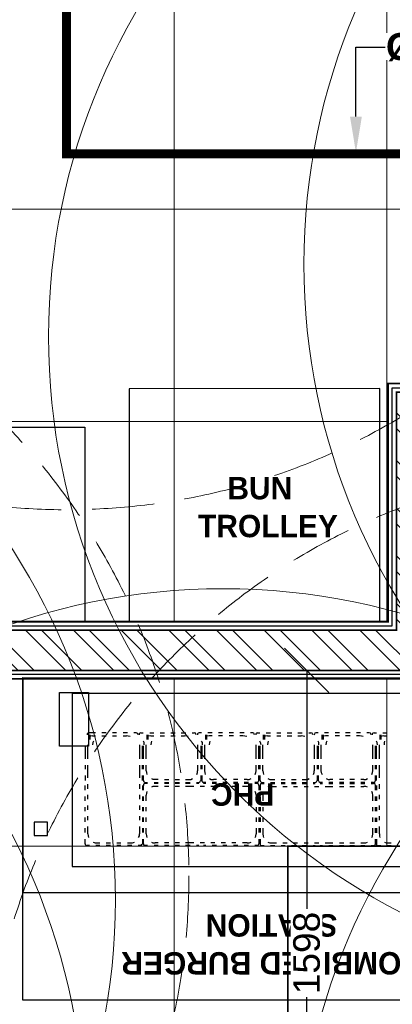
# Model space of a CAD drawing. Header units: millimetres. Extents: x -115221 to 194496, y -122556 to 375476.
# Tile 33 of 169: x 102924 to 103976, y -103773 to -100990. Entities that reach past the tile are written whole.
import ezdxf
from ezdxf import colors
from ezdxf.entities.mleader import LeaderData, LeaderLine
from ezdxf.math import Vec2, Vec3

# ---------------------------------------------------------------- set-up
doc = ezdxf.new("R2010")
doc.units = ezdxf.units.MM
doc.header["$PDMODE"] = 3
doc.header["$PDSIZE"] = -100
doc.linetypes.add('DASHED2', pattern=[0.375, 0.25, -0.125])
for name, color, linetype, lineweight in [('Ceiling', 6, 'Continuous', 13), ('FA-PENDANT SPRINKLER COVERAGR AREA', 6, 'Continuous', 0), ('FA-SPRINKLER TEXT', 7, 'Continuous', 0), ('FA-UPRIGHT 79 DEG', 104, 'Continuous', 0), ('FA-UPRIGHT 79 DEG COVERAGE AREA', 124, 'Continuous', 0), ('FA-UPRIGHT SPRINKLER', 1, 'Continuous', 0), ('FA-UPRIGHT SPRINKLER COVERAGE AREA', 1, 'Continuous', 0), ('PENDENT SPRINKLER', 6, 'Continuous', 0), ('SPRINKLER DIM', 5, 'Continuous', 0), ('SPRINKLER PIPE', 1, 'Continuous', 0)]:
    doc.layers.add(name, color=color, linetype=linetype, lineweight=lineweight)
doc.layers.add('WWDS CEILING', color=8, linetype='Continuous')
doc.layers.add('WWDS FURNITURE LAYOUT', color=8, linetype='Continuous')
doc.styles.add('ARIAL', font='GOTHICB.TTF')
doc.styles.add('har', font='GOTHICB.TTF')
doc.styles.get("Standard").update_dxf_attribs({"font": 'arial.ttf'})
doc.dimstyles.new('PLU DIM', dxfattribs={"dimtxt": 75, "dimasz": 125, "dimexe": 0.1, "dimexo": 0.1, "dimgap": 0.09, "dimtad": 0, "dimtoh": 1, "dimdec": 0, "dimzin": 0, "dimdsep": 46, "dimtxsty": 'Standard', "dimblk": 'OBLIQUE', "dimcen": 0.09, "dimclrd": 150, "dimclre": 150, "dimclrt": 1, "dimadec": 0, "dimazin": 0, "dimtfac": 1, "dimtdec": 0, "dimtofl": 0, "dimtmove": 1, "dimatfit": 3, "dimldrblk": 'OBLIQUE', "dimfxl": 1, "dimtfill": 1, "dimfrac": 1, "dimtolj": 1, "dimtzin": 0, "dimarcsym": 0})

# ---------------------------------------------------------------- blocks, each defined once
blk = doc.blocks.new('FUR R0')
at = {"layer": 'WWDS FURNITURE LAYOUT', "ltscale": 50}
h = blk.add_hatch(dxfattribs=at)
h.set_pattern_fill('ANSI32', color=8, scale=10, angle=90)
h.set_pattern_definition([(135, (-1707085.58, -2849989.47), (-67.351921, -67.351921), []), (135, (-1707085.58, -2849944.57), (-67.351921, -67.351921), [])])
h.paths.add_polyline_path([(-7200, 85.6), (-6853.9, 85.6), (-6853.9, -919.4), (-5200.6, -919.4), (-5200.6, -246.4), (-5086.8, -246.4), (-5086.8, -919.4), (-4052.6, -919.4), (-4052.6, -1033.2), (-6967.7, -1033.2), (-6967.7, -28.1), (-7200, -28.1)])
at = {"layer": 'WWDS FURNITURE LAYOUT', "color": 8}
for points in [[(-7335.4, 604.9), (-7188, 604.9), (-7188, 97.6), (-6841.9, 97.6), (-6841.9, -907.4), (-5212.6, -907.4), (-5212.6, -234.4), (-5074.8, -234.4), (-5074.8, -907.4), (-4040.6, -907.4), (-4040.6, -1045.2), (-6979.7, -1045.2), (-6979.7, -52.1), (-8688, -52.1), (-8688, -3702.7), (-7764.6, -3702.7), (-7764.6, -3840.5), (-8688, -3840.5), (-8688, -5900.5), (-6775, -5900.5)], [(-6255.3, -1053.6), (-6255.4, -1661.5)], [(-6255.4, -1964.9), (-6255.3, -1053.6), (-4908.2, -1053.8), (-4908.3, -1965.1), (-6255.4, -1964.9)], [(-5058.5, -1587.4), (-5058.4, -1098.3), (-6116.1, -1098.2), (-6116.2, -1587.3), (-5058.5, -1587.4), (-5058.5, -1551.3)], [(-6069, -1209.6), (-6071.1, -1210.6), (-6073.2, -1212.7), (-6073.2, -1214.9)], [(-6061.6, -1209.6), (-6069, -1209.6)], [(-6058.4, -1218.1), (-6063.7, -1219.1), (-6069, -1220.2)], [(-6065.7, -1214.9), (-6065.7, -1228.7)], [(-6049.9, -1209.6), (-6061.6, -1209.6)], [(-6058.4, -1218.1), (-6049.9, -1218.1)], [(-6020.2, -1209.6), (-6031.9, -1209.6)], [(-6031.9, -1218.1), (-6020.2, -1218.1)], [(-5990.5, -1209.6), (-6002.2, -1209.6)], [(-6002.2, -1218.1), (-5990.5, -1218.1)], [(-5959.7, -1209.6), (-5972.4, -1209.6)], [(-5972.4, -1218.1), (-5962.9, -1218.1)], [(-5952.3, -1220.2), (-5957.6, -1219.1), (-5962.9, -1218.1)], [(-5935.3, -1209.6), (-5941.7, -1209.6)], [(-5930, -1214.9), (-5931.1, -1212.8), (-5933.2, -1210.6), (-5935.3, -1209.6)], [(-5922.6, -1209.6), (-5924.7, -1210.6), (-5926.8, -1212.8), (-5926.8, -1214.9)], [(-5922.6, -1209.6), (-5915.2, -1209.6)], [(-5904.5, -1228.7), (-5904.5, -1214.9)], [(-5893.9, -1218.1), (-5900.3, -1219.1), (-5904.5, -1220.2)], [(-5901.3, -1228.7), (-5901.3, -1214.9)], [(-5897.1, -1209.6), (-5885.4, -1209.6)], [(-5893.9, -1218.1), (-5885.4, -1218.1)], [(-5867.4, -1209.6), (-5855.7, -1209.6)], [(-5867.4, -1218.1), (-5855.7, -1218.1)], [(-5837.7, -1209.6), (-5825, -1209.6)], [(-5837.7, -1218.1), (-5825, -1218.1)], [(-5808, -1209.6), (-5795.3, -1209.6)], [(-5808, -1218.1), (-5798.5, -1218.1)], [(-5788.9, -1220.2), (-5793.1, -1219.2), (-5798.5, -1218.1)], [(-5777.2, -1209.6), (-5770.9, -1209.6)], [(-5765.6, -1214.9), (-5766.6, -1212.8), (-5767.7, -1210.7), (-5770.9, -1209.6)], [(-5757.1, -1209.6), (-5760.3, -1210.7), (-5762.4, -1212.8), (-5762.4, -1214.9)], [(-5750.7, -1209.6), (-5757.1, -1209.6)], [(-5729.5, -1218.1), (-5735.9, -1219.2), (-5740.1, -1220.2)], [(-5740, -1214.9), (-5740, -1228.7)], [(-5736.8, -1214.9), (-5736.9, -1228.7)], [(-5721, -1209.6), (-5732.7, -1209.6)], [(-5721, -1218.1), (-5729.5, -1218.1)], [(-5691.3, -1209.6), (-5703, -1209.6)], [(-5691.3, -1218.1), (-5703, -1218.1)], [(-5660.5, -1209.6), (-5673.3, -1209.6)], [(-5660.5, -1218.1), (-5673.3, -1218.1)], [(-5630.8, -1209.6), (-5642.5, -1209.6)], [(-5634, -1218.1), (-5642.5, -1218.1)], [(-5623.4, -1220.2), (-5628.7, -1219.2), (-5634, -1218.1)], [(-5606.4, -1209.6), (-5612.8, -1209.6)], [(-5601.1, -1214.9), (-5602.2, -1212.8), (-5603.2, -1210.7), (-5606.4, -1209.6)], [(-5593.7, -1209.6), (-5595.8, -1210.7), (-5597.9, -1212.8), (-5597.9, -1214.9)], [(-5593.7, -1209.6), (-5586.3, -1209.6)], [(-5565, -1218.1), (-5570.4, -1219.2), (-5575.7, -1220.2)], [(-5575.6, -1228.7), (-5575.6, -1214.9)], [(-5572.4, -1228.7), (-5572.4, -1214.9)], [(-5568.2, -1209.6), (-5556.6, -1209.6)], [(-5565, -1218.1), (-5556.6, -1218.1)], [(-5538.5, -1209.6), (-5526.9, -1209.6)], [(-5538.5, -1218.1), (-5526.9, -1218.1)], [(-5508.8, -1209.6), (-5496.1, -1209.6)], [(-5508.8, -1218.1), (-5496.1, -1218.1)], [(-5479.1, -1209.6), (-5466.4, -1209.7)], [(-5479.1, -1218.1), (-5469.6, -1218.1)], [(-5459, -1220.3), (-5464.3, -1219.2), (-5469.6, -1218.1)], [(-5448.3, -1209.7), (-5442, -1209.7)], [(-5436.7, -1215), (-5437.7, -1212.8), (-5438.8, -1210.7), (-5442, -1209.7)], [(-5428.2, -1209.7), (-5431.4, -1210.7), (-5432.4, -1212.8), (-5433.5, -1215)], [(-5421.8, -1209.7), (-5428.2, -1209.7)], [(-5400.6, -1218.1), (-5405.9, -1219.2), (-5411.2, -1220.3)], [(-5411.1, -1215), (-5411.1, -1228.8)], [(-5408, -1215), (-5408, -1228.8)], [(-5392.1, -1209.7), (-5403.8, -1209.7)], [(-5392.1, -1218.1), (-5400.6, -1218.1)], [(-5361.3, -1209.7), (-5374.1, -1209.7)], [(-5361.3, -1218.2), (-5374.1, -1218.2)], [(-5331.6, -1209.7), (-5344.4, -1209.7)], [(-5331.6, -1218.2), (-5344.4, -1218.2)], [(-5301.9, -1209.7), (-5313.6, -1209.7)], [(-5305.1, -1218.2), (-5313.6, -1218.2)], [(-5294.5, -1220.3), (-5299.8, -1219.2), (-5305.1, -1218.2)], [(-5277.5, -1209.7), (-5283.9, -1209.7)], [(-5272.2, -1215), (-5273.3, -1212.9), (-5274.4, -1210.7), (-5277.5, -1209.7)], [(-5263.7, -1209.7), (-5266.9, -1210.7), (-5269, -1212.9), (-5269, -1215)], [(-5263.7, -1209.7), (-5257.4, -1209.7)], [(-5236.2, -1218.2), (-5241.5, -1219.2), (-5246.8, -1220.3)], [(-5246.7, -1228.8), (-5246.7, -1215)], [(-5243.5, -1228.8), (-5243.5, -1215)], [(-5239.3, -1209.7), (-5227.7, -1209.7)], [(-5236.2, -1218.2), (-5227.7, -1218.2)], [(-6079, -1246.7), (-6079, -1258.4)], [(-6071.6, -1258.4), (-6071.6, -1243.5)], [(-6056.2, -1232.9), (-6057.3, -1237.2), (-6058.3, -1243.5)], [(-5926.3, -1243.5), (-5926.3, -1258.4)], [(-5917.8, -1258.4), (-5917.8, -1246.7)], [(-5913, -1243.5), (-5913, -1237.2), (-5915.1, -1232.9)], [(-5914.6, -1258.4), (-5914.6, -1246.7)], [(-5907.2, -1258.4), (-5907.2, -1243.5)], [(-5891.7, -1232.9), (-5892.8, -1237.2), (-5893.9, -1243.5)], [(-5761.8, -1243.6), (-5761.8, -1258.4)], [(-5753.3, -1246.7), (-5753.3, -1258.4)], [(-5748.5, -1243.6), (-5748.5, -1237.2), (-5750.6, -1233)], [(-5750.1, -1246.7), (-5750.1, -1258.4)], [(-5742.7, -1243.6), (-5742.7, -1258.4)], [(-5727.3, -1233), (-5728.4, -1237.2), (-5729.4, -1243.6)], [(-5596.3, -1258.4), (-5596.3, -1243.6)], [(-5588.9, -1258.4), (-5588.9, -1246.8)], [(-5583, -1243.6), (-5584.1, -1237.2), (-5586.2, -1233)], [(-5585.7, -1258.4), (-5585.7, -1246.8)], [(-5578.3, -1258.4), (-5578.3, -1243.6)], [(-5562.9, -1233), (-5563.9, -1237.2), (-5565, -1243.6)], [(-5432.9, -1243.6), (-5432.9, -1258.5)], [(-5424.4, -1246.8), (-5424.4, -1258.5)], [(-5419.6, -1243.6), (-5419.6, -1237.2), (-5421.8, -1233)], [(-5421.3, -1246.8), (-5421.3, -1258.5)], [(-5413.8, -1243.6), (-5413.8, -1258.5)], [(-5397.4, -1233), (-5399.5, -1237.2), (-5400.5, -1243.6)], [(-5267.4, -1258.5), (-5267.4, -1243.6)], [(-5260, -1258.5), (-5260, -1246.8)], [(-5254.1, -1243.6), (-5255.2, -1237.3), (-5257.3, -1233)], [(-5256.8, -1258.5), (-5256.8, -1246.8)], [(-5248.3, -1258.5), (-5248.3, -1243.6)], [(-5234, -1233), (-5235, -1237.3), (-5235, -1243.6)], [(-6079, -1258.4), (-6079, -1271.1)], [(-6079, -1271.1), (-6079, -1282.8)], [(-6071.6, -1271.1), (-6071.6, -1258.4)], [(-6071.6, -1282.8), (-6071.6, -1271.1)], [(-5926.3, -1258.4), (-5926.3, -1271.1)], [(-5926.3, -1271.1), (-5926.3, -1282.8)], [(-5917.8, -1271.1), (-5917.8, -1258.4)], [(-5917.8, -1282.8), (-5917.8, -1271.1)], [(-5914.6, -1271.1), (-5914.6, -1258.4)], [(-5914.6, -1282.8), (-5914.6, -1271.1)], [(-5907.2, -1271.1), (-5907.2, -1258.4)], [(-5907.2, -1282.8), (-5907.2, -1271.1)], [(-5761.8, -1258.4), (-5761.8, -1271.1)], [(-5761.8, -1271.1), (-5761.8, -1282.8)], [(-5753.3, -1258.4), (-5753.3, -1271.1)], [(-5753.3, -1271.1), (-5753.3, -1282.8)], [(-5750.1, -1258.4), (-5750.1, -1271.1)], [(-5750.1, -1271.1), (-5750.1, -1282.8)], [(-5742.7, -1258.4), (-5742.7, -1271.1)], [(-5742.7, -1271.1), (-5742.7, -1282.8)], [(-5596.3, -1271.2), (-5596.3, -1258.4)], [(-5596.3, -1282.8), (-5596.3, -1271.2)], [(-5588.9, -1271.2), (-5588.9, -1258.4)], [(-5588.9, -1282.8), (-5588.9, -1271.2)], [(-5585.7, -1271.2), (-5585.7, -1258.4)], [(-5585.7, -1282.8), (-5585.7, -1271.2)], [(-5578.3, -1271.2), (-5578.3, -1258.4)], [(-5578.3, -1282.8), (-5578.3, -1271.2)], [(-5432.9, -1258.5), (-5432.9, -1271.2)], [(-5432.9, -1271.2), (-5432.9, -1282.9)], [(-5424.4, -1258.5), (-5424.4, -1271.2)], [(-5424.4, -1271.2), (-5424.4, -1282.9)], [(-5421.3, -1258.5), (-5421.3, -1271.2)], [(-5421.3, -1271.2), (-5421.3, -1282.9)], [(-5413.8, -1258.5), (-5413.8, -1271.2)], [(-5413.8, -1271.2), (-5413.8, -1282.9)], [(-5267.4, -1271.2), (-5267.4, -1258.5)], [(-5267.4, -1282.9), (-5267.4, -1271.2)], [(-5260, -1271.2), (-5260, -1258.5)], [(-5260, -1282.9), (-5260, -1271.2)], [(-5256.8, -1271.2), (-5256.8, -1258.5)], [(-5256.8, -1282.9), (-5256.8, -1271.2)], [(-5248.3, -1271.2), (-5248.3, -1258.5)], [(-5248.3, -1282.9), (-5248.3, -1271.2)], [(-6079, -1300.8), (-6079, -1312.5)], [(-6071.6, -1316.7), (-6071.6, -1300.8)], [(-5926.3, -1300.8), (-5926.3, -1316.7)], [(-5917.8, -1312.5), (-5917.8, -1300.8)], [(-5914.6, -1312.5), (-5914.6, -1300.8)], [(-5907.2, -1316.7), (-5907.2, -1300.8)], [(-5761.8, -1300.8), (-5761.8, -1316.8)], [(-5753.3, -1300.9), (-5753.3, -1312.5)], [(-5750.1, -1300.9), (-5750.2, -1312.5)], [(-5742.7, -1300.9), (-5742.7, -1316.8)], [(-5596.3, -1316.8), (-5596.3, -1300.9)], [(-5588.9, -1312.5), (-5588.9, -1300.9)], [(-5585.7, -1312.5), (-5585.7, -1300.9)], [(-5578.3, -1316.8), (-5578.3, -1300.9)], [(-5432.9, -1300.9), (-5432.9, -1316.8)], [(-5424.4, -1300.9), (-5424.4, -1312.6)], [(-5421.3, -1300.9), (-5421.3, -1312.6)], [(-5413.8, -1300.9), (-5413.8, -1316.8)], [(-5267.4, -1316.8), (-5267.4, -1300.9)], [(-5260, -1312.6), (-5260, -1300.9)], [(-5256.8, -1312.6), (-5256.8, -1300.9)], [(-5248.3, -1316.8), (-5248.3, -1300.9)], [(-6079, -1330.5), (-6079, -1344.3)], [(-6071.6, -1336.9), (-6071.6, -1316.7)], [(-5926.3, -1316.7), (-5926.3, -1336.9)], [(-5917.8, -1344.3), (-5917.8, -1330.5)], [(-5914.6, -1344.3), (-5914.6, -1330.5)], [(-5907.2, -1316.7), (-5906.1, -1322), (-5905, -1327.4)], [(-5763.9, -1327.4), (-5761.8, -1322.1), (-5761.8, -1316.8)], [(-5753.3, -1330.6), (-5753.3, -1344.3)], [(-5750.2, -1330.6), (-5750.2, -1344.3)], [(-5742.7, -1316.8), (-5741.7, -1322.1), (-5740.6, -1327.4)], [(-5599.5, -1327.4), (-5597.4, -1322.1), (-5596.3, -1316.8)], [(-5588.9, -1344.4), (-5588.9, -1330.6)], [(-5585.7, -1344.4), (-5585.7, -1330.6)], [(-5578.3, -1316.8), (-5577.2, -1322.1), (-5576.2, -1327.4)], [(-5435.1, -1327.4), (-5432.9, -1322.1), (-5432.9, -1316.8)], [(-5424.4, -1330.6), (-5424.4, -1344.4)], [(-5421.3, -1330.6), (-5421.3, -1344.4)], [(-5413.8, -1316.8), (-5412.8, -1322.1), (-5410.7, -1327.4)], [(-5270.6, -1327.4), (-5268.5, -1322.1), (-5267.4, -1316.8)], [(-5260, -1344.4), (-5260, -1330.6)], [(-5256.8, -1344.4), (-5256.8, -1330.6)], [(-5248.3, -1337), (-5248.3, -1316.8)], [(-6079, -1371.9), (-6079, -1358.1)], [(-6071.6, -1367.6), (-6071.6, -1354.9)], [(-5926.3, -1354.9), (-5926.3, -1367.7)], [(-5917.8, -1358.1), (-5917.8, -1371.9)], [(-5914.6, -1344.3), (-5914.6, -1346.4), (-5912.5, -1348.6), (-5910.4, -1349.6)], [(-5910.4, -1352.8), (-5912.5, -1353.9), (-5914.6, -1354.9), (-5914.6, -1358.1)], [(-5910.4, -1352.8), (-5912.5, -1353.9), (-5914.6, -1354.9), (-5914.6, -1358.1)], [(-5914.6, -1371.9), (-5914.6, -1358.1)], [(-5910.4, -1349.6), (-5902.9, -1349.6)], [(-5902.9, -1352.8), (-5910.4, -1352.8)], [(-5892.3, -1339), (-5888.1, -1341.1), (-5881.7, -1341.1)], [(-5881.7, -1361.3), (-5888.1, -1361.3), (-5892.3, -1363.4)], [(-5884.9, -1349.6), (-5873.2, -1349.6)], [(-5873.2, -1352.8), (-5884.9, -1352.8)], [(-5881.7, -1341.1), (-5873.2, -1341.1)], [(-5873.2, -1361.3), (-5881.7, -1361.3)], [(-5855.2, -1341.2), (-5843.5, -1341.2)], [(-5855.2, -1349.6), (-5843.5, -1349.6)], [(-5843.5, -1352.8), (-5855.2, -1352.8)], [(-5843.5, -1361.3), (-5855.2, -1361.3)], [(-5825.5, -1341.2), (-5812.7, -1341.2)], [(-5825.5, -1349.6), (-5812.8, -1349.6)], [(-5812.8, -1352.8), (-5825.5, -1352.8)], [(-5812.8, -1361.3), (-5825.5, -1361.3)], [(-5795.8, -1341.2), (-5786.2, -1341.2)], [(-5795.8, -1349.6), (-5783, -1349.6)], [(-5783, -1352.8), (-5795.8, -1352.8)], [(-5786.2, -1361.3), (-5795.8, -1361.3)], [(-5786.2, -1341.2), (-5780.9, -1341.2), (-5776.7, -1339)], [(-5772.4, -1361.3), (-5786.2, -1361.3)], [(-5765, -1349.7), (-5758.6, -1349.7)], [(-5758.6, -1352.8), (-5765, -1352.8)], [(-5758.6, -1349.7), (-5755.5, -1348.6), (-5754.4, -1346.5), (-5753.3, -1344.3)], [(-5758.6, -1349.7), (-5755.5, -1348.6), (-5754.4, -1346.5), (-5753.3, -1344.3)], [(-5742.7, -1361.3), (-5754.4, -1361.3)], [(-5750.2, -1344.3), (-5750.2, -1346.5), (-5748, -1348.6), (-5744.9, -1349.7)], [(-5750.2, -1344.3), (-5750.2, -1346.5), (-5748, -1348.6), (-5744.9, -1349.7)], [(-5738.5, -1349.7), (-5744.9, -1349.7)], [(-5738.5, -1352.8), (-5744.9, -1352.8)], [(-5727.9, -1339), (-5723.6, -1341.2), (-5717.3, -1341.2)], [(-5713, -1361.3), (-5724.7, -1361.3)], [(-5708.8, -1352.8), (-5720.5, -1352.8)], [(-5708.8, -1349.7), (-5720.5, -1349.7)], [(-5708.8, -1341.2), (-5717.3, -1341.2)], [(-5683.3, -1361.3), (-5695, -1361.3)], [(-5679.1, -1341.2), (-5690.7, -1341.2)], [(-5679.1, -1349.7), (-5690.7, -1349.7)], [(-5679.1, -1352.8), (-5690.7, -1352.8)], [(-5653.6, -1361.3), (-5665.3, -1361.3)], [(-5648.3, -1341.2), (-5661, -1341.2)], [(-5648.3, -1349.7), (-5661, -1349.7)], [(-5648.3, -1352.9), (-5661, -1352.8)], [(-5621.8, -1361.3), (-5635.6, -1361.3)], [(-5621.8, -1341.2), (-5630.3, -1341.2)], [(-5618.6, -1349.7), (-5630.3, -1349.7)], [(-5618.6, -1352.9), (-5630.3, -1352.9)], [(-5621.8, -1341.2), (-5616.5, -1341.2), (-5611.2, -1339.1)], [(-5611.2, -1363.5), (-5616.5, -1361.3), (-5621.8, -1361.3)], [(-5594.2, -1349.7), (-5600.6, -1349.7)], [(-5594.2, -1352.9), (-5600.6, -1352.9)], [(-5594.2, -1349.7), (-5591, -1348.6), (-5590, -1346.5), (-5588.9, -1344.4)], [(-5588.9, -1358.2), (-5590, -1355), (-5591, -1353.9), (-5594.2, -1352.9)], [(-5588.9, -1358.2), (-5588.9, -1372)], [(-5585.7, -1344.4), (-5585.7, -1346.5), (-5583.6, -1348.6), (-5581.5, -1349.7)], [(-5581.5, -1352.9), (-5583.6, -1353.9), (-5585.7, -1355), (-5585.7, -1358.2)], [(-5585.7, -1358.2), (-5585.7, -1372)], [(-5581.5, -1349.7), (-5574, -1349.7)], [(-5581.5, -1352.9), (-5574, -1352.9)], [(-5563.4, -1339.1), (-5558.1, -1341.2), (-5552.8, -1341.2)], [(-5552.8, -1361.4), (-5558.1, -1361.4), (-5563.4, -1363.5)], [(-5556, -1349.7), (-5544.3, -1349.7)], [(-5556, -1352.9), (-5544.3, -1352.9)], [(-5552.8, -1341.2), (-5544.3, -1341.2)], [(-5552.8, -1361.4), (-5539, -1361.4)], [(-5526.3, -1341.2), (-5514.6, -1341.2)], [(-5526.3, -1349.7), (-5514.6, -1349.7)], [(-5526.3, -1352.9), (-5514.6, -1352.9)], [(-5521, -1361.4), (-5509.3, -1361.4)], [(-5496.6, -1341.2), (-5483.9, -1341.2)], [(-5496.6, -1349.7), (-5483.9, -1349.7)], [(-5496.6, -1352.9), (-5483.9, -1352.9)], [(-5491.3, -1361.4), (-5479.6, -1361.4)], [(-5466.9, -1341.2), (-5457.3, -1341.2)], [(-5466.9, -1349.7), (-5454.2, -1349.7)], [(-5466.9, -1352.9), (-5454.2, -1352.9)], [(-5461.6, -1361.4), (-5449.9, -1361.4)], [(-5457.3, -1341.2), (-5452, -1341.2), (-5446.7, -1339.1)], [(-5436.1, -1349.7), (-5429.8, -1349.7)], [(-5436.1, -1352.9), (-5429.8, -1352.9)], [(-5431.9, -1361.4), (-5420.2, -1361.4)], [(-5429.8, -1349.7), (-5426.6, -1348.6), (-5425.5, -1346.5), (-5424.4, -1344.4)], [(-5429.8, -1349.7), (-5426.6, -1348.6), (-5425.5, -1346.5), (-5424.4, -1344.4)], [(-5421.3, -1344.4), (-5420.2, -1346.5), (-5419.1, -1348.6), (-5416, -1349.7)], [(-5421.3, -1344.4), (-5420.2, -1346.5), (-5419.1, -1348.6), (-5416, -1349.7)], [(-5409.6, -1349.7), (-5416, -1349.7)], [(-5416, -1352.9), (-5409.6, -1352.9)], [(-5402.2, -1361.4), (-5388.4, -1361.4)], [(-5399, -1339.1), (-5393.7, -1341.2), (-5388.4, -1341.2)], [(-5379.9, -1349.7), (-5391.6, -1349.7)], [(-5391.6, -1352.9), (-5379.9, -1352.9)], [(-5379.9, -1341.2), (-5388.4, -1341.2)], [(-5388.4, -1361.4), (-5379.9, -1361.4)], [(-5349.1, -1341.2), (-5361.9, -1341.2)], [(-5349.1, -1349.7), (-5361.9, -1349.7)], [(-5361.9, -1352.9), (-5349.1, -1352.9)], [(-5361.9, -1361.4), (-5349.1, -1361.4)], [(-5332.2, -1361.4), (-5319.4, -1361.4)], [(-5319.4, -1341.2), (-5332.1, -1341.2)], [(-5319.4, -1349.7), (-5332.1, -1349.7)], [(-5332.1, -1352.9), (-5319.4, -1352.9)], [(-5292.9, -1341.2), (-5301.4, -1341.2)], [(-5289.7, -1349.7), (-5301.4, -1349.7)], [(-5301.4, -1352.9), (-5289.7, -1352.9)], [(-5301.4, -1361.4), (-5292.9, -1361.4)], [(-5292.9, -1341.2), (-5287.6, -1341.2), (-5282.3, -1339.1)], [(-5282.3, -1363.5), (-5287.6, -1361.4), (-5292.9, -1361.4)], [(-5265.3, -1349.7), (-5271.7, -1349.7)], [(-5271.7, -1352.9), (-5265.3, -1352.9)], [(-5265.3, -1349.7), (-5262.1, -1348.7), (-5261.1, -1346.5), (-5260, -1344.4)], [(-5260, -1358.2), (-5261.1, -1355), (-5262.1, -1354), (-5265.3, -1352.9)], [(-5260, -1358.2), (-5261.1, -1355), (-5262.1, -1354), (-5265.3, -1352.9)], [(-5260, -1372), (-5260, -1358.2)], [(-5256.8, -1358.2), (-5256.8, -1372)], [(-5248.3, -1367.8), (-5248.3, -1355)], [(-6079.1, -1401.6), (-6079.1, -1389.9)], [(-6071.6, -1397.4), (-6071.6, -1384.6)], [(-5926.3, -1384.6), (-5926.3, -1397.4)], [(-5917.8, -1389.9), (-5917.8, -1401.6)], [(-5914.6, -1401.6), (-5914.6, -1389.9)], [(-5905.1, -1375.1), (-5906.1, -1380.4), (-5907.2, -1385.7)], [(-5907.2, -1401.6), (-5907.2, -1385.7)], [(-5596.3, -1385.7), (-5597.4, -1380.4), (-5599.5, -1375.1)], [(-5596.3, -1385.7), (-5596.3, -1401.7)], [(-5588.9, -1390), (-5588.9, -1401.7)], [(-5585.7, -1390), (-5585.7, -1401.7)], [(-5576.2, -1375.1), (-5577.2, -1380.4), (-5578.3, -1385.7)], [(-5578.3, -1385.7), (-5578.3, -1401.7)], [(-5267.4, -1385.8), (-5268.5, -1380.5), (-5270.6, -1375.2)], [(-5267.4, -1401.7), (-5267.4, -1385.8)], [(-5260, -1401.7), (-5260, -1390)], [(-5256.8, -1390), (-5256.8, -1401.7)], [(-5248.3, -1397.5), (-5248.3, -1384.7)], [(-6071.6, -1427.1), (-6071.6, -1415.4)], [(-5926.3, -1415.4), (-5926.3, -1427.1)], [(-5248.3, -1427.2), (-5248.3, -1415.5)], [(-6079.1, -1431.3), (-6079.1, -1419.6)], [(-6071.6, -1456.8), (-6071.6, -1445.1)], [(-5926.3, -1445.1), (-5926.3, -1456.8)], [(-5917.8, -1419.7), (-5917.8, -1431.3)], [(-5914.6, -1431.3), (-5914.6, -1419.7)], [(-5907.2, -1431.3), (-5907.2, -1419.7)], [(-5596.3, -1419.7), (-5596.3, -1431.4)], [(-5588.9, -1419.7), (-5588.9, -1431.4)], [(-5585.7, -1419.7), (-5585.7, -1431.4)], [(-5578.3, -1419.7), (-5578.3, -1431.4)], [(-5267.4, -1431.4), (-5267.4, -1419.7)], [(-5260, -1431.4), (-5260, -1419.7)], [(-5256.8, -1419.7), (-5256.8, -1431.4)], [(-5248.3, -1456.9), (-5248.3, -1445.2)], [(-6223.3, -1462), (-6223.4, -1500.2), (-6185.2, -1500.2), (-6185.2, -1462.1), (-6223.3, -1462)], [(-6079.1, -1461), (-6079.1, -1449.3)], [(-6071.6, -1495), (-6071.6, -1474.8)], [(-5926.3, -1474.8), (-5926.3, -1495)], [(-5917.8, -1449.4), (-5917.8, -1461)], [(-5914.6, -1461), (-5914.6, -1449.4)], [(-5907.2, -1461), (-5907.2, -1449.4)], [(-5596.3, -1449.4), (-5596.3, -1461.1)], [(-5588.9, -1449.4), (-5588.9, -1461.1)], [(-5585.7, -1449.4), (-5585.7, -1461.1)], [(-5578.3, -1449.4), (-5578.3, -1461.1)], [(-5267.4, -1461.1), (-5267.4, -1449.4)], [(-5260, -1461.1), (-5260, -1449.5)], [(-5256.8, -1449.5), (-5256.8, -1461.1)], [(-5248.4, -1495.1), (-5248.4, -1474.9)], [(-6079.1, -1491.8), (-6079.1, -1479)], [(-6071.6, -1495), (-6070.6, -1501.3), (-6069.5, -1505.6)], [(-5928.4, -1505.6), (-5926.3, -1501.3), (-5926.3, -1495)], [(-5917.8, -1479.1), (-5917.8, -1491.8)], [(-5914.6, -1491.8), (-5914.6, -1479.1)], [(-5907.2, -1495), (-5907.2, -1479.1)], [(-5907.2, -1495), (-5906.1, -1501.3), (-5905.1, -1505.6)], [(-5599.5, -1505.6), (-5597.4, -1501.4), (-5596.3, -1495)], [(-5596.3, -1479.1), (-5596.3, -1495)], [(-5588.9, -1479.1), (-5588.9, -1491.8)], [(-5585.7, -1479.1), (-5585.7, -1491.8)], [(-5578.3, -1479.1), (-5578.3, -1495)], [(-5578.3, -1495), (-5577.2, -1501.4), (-5576.2, -1505.6)], [(-5270.6, -1505.7), (-5268.5, -1501.4), (-5267.5, -1495.1)], [(-5267.5, -1495.1), (-5267.4, -1479.2)], [(-5260, -1491.9), (-5260, -1479.2)], [(-5256.8, -1479.2), (-5256.8, -1491.9)], [(-5248.4, -1495.1), (-5248.4, -1501.4), (-5247.3, -1505.7)], [(-6079.1, -1523.6), (-6079.1, -1509.8)], [(-6079.1, -1523.6), (-6079.1, -1525.7), (-6076.9, -1527.8), (-6074.8, -1527.8)], [(-6067.4, -1527.8), (-6074.8, -1527.8)], [(-6056.8, -1518.3), (-6051.5, -1520.4), (-6046.2, -1520.4)], [(-6037.7, -1527.8), (-6049.4, -1527.8)], [(-6046.2, -1520.4), (-6037.7, -1520.4)], [(-6019.7, -1520.4), (-6008, -1520.4)], [(-6008, -1527.9), (-6019.7, -1527.9)], [(-5990, -1520.4), (-5978.3, -1520.4)], [(-5978.3, -1527.9), (-5990, -1527.9)], [(-5960.2, -1520.4), (-5950.7, -1520.4)], [(-5947.5, -1527.9), (-5960.2, -1527.9)], [(-5950.7, -1520.4), (-5945.4, -1520.4), (-5940.1, -1518.3)], [(-5923.1, -1527.9), (-5929.5, -1527.9)], [(-5923.1, -1527.9), (-5921, -1527.9), (-5918.9, -1525.7), (-5917.8, -1523.6)], [(-5917.8, -1509.8), (-5917.8, -1523.6)], [(-5914.6, -1523.6), (-5914.6, -1509.8)], [(-5914.6, -1523.6), (-5914.6, -1525.7), (-5912.5, -1527.9), (-5910.4, -1527.9)], [(-5903, -1527.9), (-5910.4, -1527.9)], [(-5892.3, -1518.3), (-5888.1, -1520.4), (-5881.7, -1520.4)], [(-5873.2, -1527.9), (-5884.9, -1527.9)], [(-5873.2, -1520.4), (-5881.7, -1520.4)], [(-5843.5, -1520.5), (-5855.2, -1520.4)], [(-5843.5, -1527.9), (-5855.2, -1527.9)], [(-5812.8, -1520.5), (-5825.5, -1520.5)], [(-5812.8, -1527.9), (-5825.5, -1527.9)], [(-5786.3, -1520.5), (-5795.8, -1520.5)], [(-5783.1, -1527.9), (-5795.8, -1527.9)], [(-5772.5, -1520.5), (-5786.3, -1520.5)], [(-5758.7, -1527.9), (-5765, -1527.9)], [(-5742.8, -1520.5), (-5754.4, -1520.5)], [(-5738.5, -1527.9), (-5744.9, -1527.9)], [(-5713, -1520.5), (-5724.7, -1520.5)], [(-5708.8, -1527.9), (-5720.5, -1527.9)], [(-5683.3, -1520.5), (-5695, -1520.5)], [(-5679.1, -1527.9), (-5690.8, -1527.9)], [(-5653.6, -1520.5), (-5665.3, -1520.5)], [(-5648.3, -1527.9), (-5661.1, -1527.9)], [(-5621.8, -1520.5), (-5635.6, -1520.5)], [(-5618.6, -1527.9), (-5630.3, -1527.9)], [(-5621.8, -1520.5), (-5616.5, -1520.5), (-5611.2, -1518.4)], [(-5594.2, -1527.9), (-5600.6, -1527.9)], [(-5594.2, -1527.9), (-5591, -1527.9), (-5590, -1525.8), (-5588.9, -1523.7)], [(-5588.9, -1509.9), (-5588.9, -1523.7)], [(-5585.7, -1509.9), (-5585.7, -1523.7)], [(-5585.7, -1523.7), (-5585.7, -1525.8), (-5583.6, -1527.9), (-5581.5, -1527.9)], [(-5581.5, -1527.9), (-5574.1, -1527.9)], [(-5563.5, -1518.4), (-5558.2, -1520.5), (-5552.8, -1520.5)], [(-5556, -1527.9), (-5544.4, -1527.9)], [(-5552.8, -1520.5), (-5539.1, -1520.5)], [(-5526.3, -1527.9), (-5514.7, -1527.9)], [(-5521, -1520.5), (-5509.3, -1520.5)], [(-5496.6, -1527.9), (-5483.9, -1527.9)], [(-5491.3, -1520.5), (-5479.6, -1520.5)], [(-5466.9, -1527.9), (-5454.2, -1527.9)], [(-5461.6, -1520.5), (-5449.9, -1520.5)], [(-5436.1, -1527.9), (-5429.8, -1527.9)], [(-5431.9, -1520.5), (-5420.2, -1520.5)], [(-5416, -1527.9), (-5409.6, -1527.9)], [(-5402.2, -1520.5), (-5388.4, -1520.5)], [(-5391.6, -1527.9), (-5379.9, -1527.9)], [(-5388.4, -1520.5), (-5379.9, -1520.5)], [(-5361.9, -1520.5), (-5349.1, -1520.5)], [(-5361.9, -1527.9), (-5349.1, -1527.9)], [(-5332.2, -1520.5), (-5319.4, -1520.5)], [(-5332.2, -1527.9), (-5319.4, -1528)], [(-5301.4, -1520.5), (-5292.9, -1520.5)], [(-5301.4, -1528), (-5289.7, -1528)], [(-5292.9, -1520.5), (-5287.6, -1520.5), (-5282.3, -1518.4)], [(-5271.7, -1528), (-5265.3, -1528)], [(-5265.3, -1528), (-5262.2, -1528), (-5261.1, -1525.8), (-5260, -1523.7)], [(-5260, -1523.7), (-5260, -1509.9)], [(-5256.8, -1509.9), (-5256.8, -1523.7)], [(-5256.8, -1523.7), (-5256.8, -1525.8), (-5254.7, -1528), (-5251.5, -1528)], [(-5251.5, -1528), (-5245.2, -1528)], [(-5234.6, -1518.4), (-5229.3, -1520.5), (-5224, -1520.5), (-5215.5, -1520.5)], [(-5227.1, -1528), (-5215.5, -1528)], [(-4908.3, -1661.7), (-6255.4, -1661.5)]]:
    blk.add_lwpolyline(points, dxfattribs=at)
at = {"layer": 'WWDS FURNITURE LAYOUT', "color": 8, "const_width": 5.07}
blk.add_lwpolyline([(-7200, 85.6), (-6853.9, 85.6), (-6853.9, -919.4), (-5200.6, -919.4), (-5200.6, -246.4), (-5086.8, -246.4), (-5086.8, -919.4), (-4052.6, -919.4), (-4052.6, -1033.2), (-6967.7, -1033.2), (-6967.7, -28.1), (-7200, -28.1)], close=True, dxfattribs=at)
at = {"layer": 'WWDS FURNITURE LAYOUT', "color": 8}
for points in [[(-5955.1, -236.8), (-5955, -895.4), (-5247.7, -895.3), (-5247.8, -236.7)], [(-6829.9, -345.4), (-6079.9, -345.4), (-6079.9, -895.4), (-6829.9, -895.4)], [(-6069.9, -1247.8), (-6151.6, -1247.7), (-6151.6, -1096), (-6069.9, -1096)]]:
    blk.add_lwpolyline(points, close=True, dxfattribs=at)
for s, height, rotation, style, p in [('BUN', 63.33, 359.9849, 'har', (-5678.1, -549.6, 0)), ('TROLLEY', 63.33, 359.9849, 'har', (-5761.1, -656.7, 0)), ('PHC', 63.33, 180.0172, 'ARIAL', (-5545.6, -1352.3, 0)), ('STATION', 63.33, 180.0172, 'ARIAL', (-5367.6, -1722.3, 0)), ('COMBINED BURGER', 63.333, 180.0172, 'ARIAL', (-5125.9, -1829.4, 0))]:
    blk.add_text(s, height=height, rotation=rotation, dxfattribs=dict(at, style=style)).set_placement(p)
blk = doc.blocks.new('A$C2c19c177')
at = {"layer": 'Ceiling', "color": 8, "linetype": 'Continuous', "transparency": 33554610}
for p, q in [((-6028.4, -324.1), (-6028.4, -3945.4)), ((-5428.4, -2121.1), (-5428.4, -3945.3)), ((-3629, -2779.7), (-7376, -2779.7)), ((-5424.6, -3379.7), (-7029.9, -3379.7)), ((-6028.4, -4107.1), (-6028.4, -6961.9)), ((-5428.4, -4107.1), (-5428.4, -4579.8)), ((-3629, -4579.7), (-8876, -4579.7))]:
    blk.add_line(p, q, dxfattribs=at)
at = {"layer": 'Ceiling', "color": 8, "const_width": 5}
blk.add_lwpolyline([(-7191.7, -4107.1), (-4228.6, -4107.1), (-4228.6, -3945.3), (-5262.8, -3945.3), (-5262.8, -3272.3), (-5424.6, -3272.3), (-5424.6, -3945.3), (-7029.9, -3945.4)], dxfattribs=at)
blk.add_lwpolyline([(-5707.7, -6368.9), (-4008.9, -6368.9), (-4008.9, -4579.8), (-5707.7, -4579.8)], close=True, dxfattribs=at)
blk = doc.blocks.new('US')
at = {"layer": 'FA-UPRIGHT SPRINKLER COVERAGE AREA', "color": 1, "linetype": 'DASHED2', "ltscale": 700}
blk.add_circle((0, 0), 1828.8, dxfattribs=at)
blk = doc.blocks.new('PENDENT SPRINKLER BELOW')
at = {"layer": 'FA-PENDANT SPRINKLER COVERAGR AREA', "color": 6, "ltscale": 22}
blk.add_circle((0, 0), 72, dxfattribs=at)
blk = doc.blocks.new('GS')
at = {"layer": 'FA-UPRIGHT 79 DEG COVERAGE AREA', "color": 94}
blk.add_circle((0.4, -1.5), 1828.8, dxfattribs=at)
blk = doc.blocks.new('_Oblique')
at = {"color": 0, "linetype": 'ByBlock', "lineweight": -2}
blk.add_line((-0.5, -0.5), (0.5, 0.5), dxfattribs=at)
blk = doc.blocks.new('*D533')
at = {"layer": 'Defpoints', "color": 0, "transparency": 16777216}
for p in [(103056.2, -100546.4), (101888.5, -100717.1), (101888.5, -101203.3)]:
    blk.add_point(p, dxfattribs=at)
at = {"layer": 'SPRINKLER DIM', "color": 150, "lineweight": -2, "transparency": 16777216}
for p, q in [((103056.2, -100546.5), (103056.2, -100717.2)), ((101888.5, -101203.2), (101888.5, -100717)), ((101888.5, -100717.1), (102363.7, -100717.1)), ((103056.2, -100717.1), (102581, -100717.1))]:
    blk.add_line(p, q, dxfattribs=at)
at = {"layer": 'SPRINKLER DIM', "color": 150, "lineweight": -2, "transparency": 16777216, "xscale": 125, "yscale": 125, "zscale": 125, "rotation": 180}
blk.add_blockref('_Oblique', (101888.5, -100717.1), dxfattribs=at)
at = {"layer": 'SPRINKLER DIM', "color": 150, "lineweight": -2, "transparency": 16777216, "xscale": 125, "yscale": 125, "zscale": 125}
blk.add_blockref('_Oblique', (103056.2, -100717.1), dxfattribs=at)
at = {"layer": 'SPRINKLER DIM', "color": 1, "transparency": 16777216, "insert": (102472.3, -100717.1), "char_height": 75, "attachment_point": 5, "bg_fill": 3, "box_fill_scale": 1.1, "bg_fill_color": 256, "bg_fill_true_color": 13158600, "bg_fill_transparency": 0}
blk.add_mtext('\\A1;1168', dxfattribs=at)
blk = doc.blocks.new('*D543')
at = {"layer": 'Defpoints', "color": 0, "transparency": 16777216}
for p in [(103498.8, -102829.4), (103734.3, -102829.4), (103498.8, -104427.2)]:
    blk.add_point(p, dxfattribs=at)
at = {"layer": 'SPRINKLER DIM', "color": 150, "lineweight": -2, "transparency": 16777216}
for p, q in [((103498.9, -102829.4), (103734.4, -102829.4)), ((103734.3, -102829.4), (103734.3, -103519.7)), ((103734.3, -104427.2), (103734.3, -103736.9)), ((103498.9, -104427.2), (103734.4, -104427.2))]:
    blk.add_line(p, q, dxfattribs=at)
at = {"layer": 'SPRINKLER DIM', "color": 150, "lineweight": -2, "transparency": 16777216, "xscale": 125, "yscale": 125, "zscale": 125}
for p, rotation in [((103734.3, -102829.4), 90), ((103734.3, -104427.2), 270)]:
    blk.add_blockref('_Oblique', p, dxfattribs=dict(at, rotation=rotation))
at = {"layer": 'SPRINKLER DIM', "color": 1, "transparency": 16777216, "insert": (103734.3, -103628.3), "char_height": 75, "attachment_point": 5, "rotation": 90, "bg_fill": 3, "box_fill_scale": 1.1, "bg_fill_color": 256, "bg_fill_true_color": 13158600, "bg_fill_transparency": 0}
blk.add_mtext('\\A1;1598', dxfattribs=at)

msp = doc.modelspace()

# ---------------------------------------------------------------- linework, layer by layer
at = {"layer": 'SPRINKLER PIPE', "const_width": 25.4}
msp.add_lwpolyline([(106243.9, -99855.2), (106243.9, -101368.8), (103056.2, -101368.8), (103056.2, -100546.4)], dxfattribs=at)

# ---------------------------------------------------------------- block references
at = {"layer": 'FA-UPRIGHT 79 DEG'}
for p in [(105554.9, -101679.6), (101279.4, -104136), (105535.1, -104300.2)]:
    msp.add_blockref('GS', p, dxfattribs=at)
at = {"layer": 'FA-UPRIGHT SPRINKLER'}
for p in [(103056.2, -100546.4), (101573.3, -103410), (104655.1, -104077)]:
    msp.add_blockref('US', p, dxfattribs=at)
at = {"layer": 'PENDENT SPRINKLER', "color": 4, "xscale": 25.4, "yscale": 25.4, "zscale": 25.4}
for p in [(104834.5, -101885.7), (101365.7, -103477.5), (103498.8, -104427.2)]:
    msp.add_blockref('PENDENT SPRINKLER BELOW', p, dxfattribs=at)
at = {"layer": 'WWDS CEILING'}
msp.add_blockref('A$C2c19c177', (109388.5, -98746.3), dxfattribs=at)
at = {"layer": 'WWDS FURNITURE LAYOUT'}
msp.add_blockref('FUR R0', (109188.4, -101796.2), dxfattribs=at)

# ---------------------------------------------------------------- next in the draw order: dimensions: what is measured, and where the dimension line sits
at = {"layer": 'SPRINKLER DIM'}
dim = msp.add_linear_dim(base=(101888.5, -100717.1), p1=(103056.2, -100546.4), p2=(101888.5, -101203.3), dimstyle='PLU DIM', dxfattribs=at)
dim.commit()
dim.dimension.update_dxf_attribs({"geometry": '*D533', "text_midpoint": (102472.3, -100717.1)})
dim = msp.add_linear_dim(base=(103734.3, -102829.4), p1=(103498.8, -104427.2), p2=(103498.8, -102829.4), angle=90, dimstyle='PLU DIM', dxfattribs=at)
dim.commit()
dim.dimension.update_dxf_attribs({"geometry": '*D543', "text_midpoint": (103734.3, -103628.3)})

# ---------------------------------------------------------------- next in the draw order: leaders
at = {"layer": 'FA-SPRINKLER TEXT'}
ml = msp.add_multileader_mtext('Standard', dxfattribs=at)
ml.set_content('{\\fArial|b1|i0|c0|p34;\\C1;%%C25MM}', color=256)
ml.set_leader_properties(color=7)
ml.build(insert=Vec2(0, 0))
ml.multileader.update_dxf_attribs({"dogleg_length": 21.2, "arrow_head_size": 101.6})
ctx = ml.context
ctx.base_point, ctx.char_height, ctx.arrow_head_size, ctx.landing_gap_size, ctx.plane_origin = Vec3(103955.6, -101068, 0.1), 76.2, 101.6, 2.29, Vec3(105038.5, -100960.7, 0.1)
notes = []
notes.append((ctx, [(0, (1, 1, 0), (103873.4, -101068, 0.1), (1, 0), 82.2, [(0, [(103873.3, -101365.6, 0.1)], 0, [])])]))
ctx.mtext.insert, ctx.mtext.width, ctx.mtext.flow_direction = Vec3(103957.9, -101027.8, 0.1), 400.838, 5
ctx.mtext.has_bg_fill, ctx.mtext.bg_color, ctx.mtext.bg_scale_factor, ctx.mtext.bg_transparency, ctx.mtext.use_window_bg_color = 1, -1073741824, 1, 0, 1
for ctx, leaders in notes:
    for number, flags, end, landing, length, lines in leaders:
        leader = LeaderData()
        leader.index, (leader.has_last_leader_line, leader.has_dogleg_vector, leader.attachment_direction) = number, flags
        leader.last_leader_point, leader.dogleg_vector, leader.dogleg_length = Vec3(end), Vec3(landing), length
        for number, points, colour, breaks in lines:
            line = LeaderLine()
            line.index, line.vertices, line.color, line.breaks = number, Vec3.list(points), colors.encode_raw_color(colour), breaks
            leader.lines.append(line)
        ctx.leaders.append(leader)

doc.saveas('drawing.dxf')
